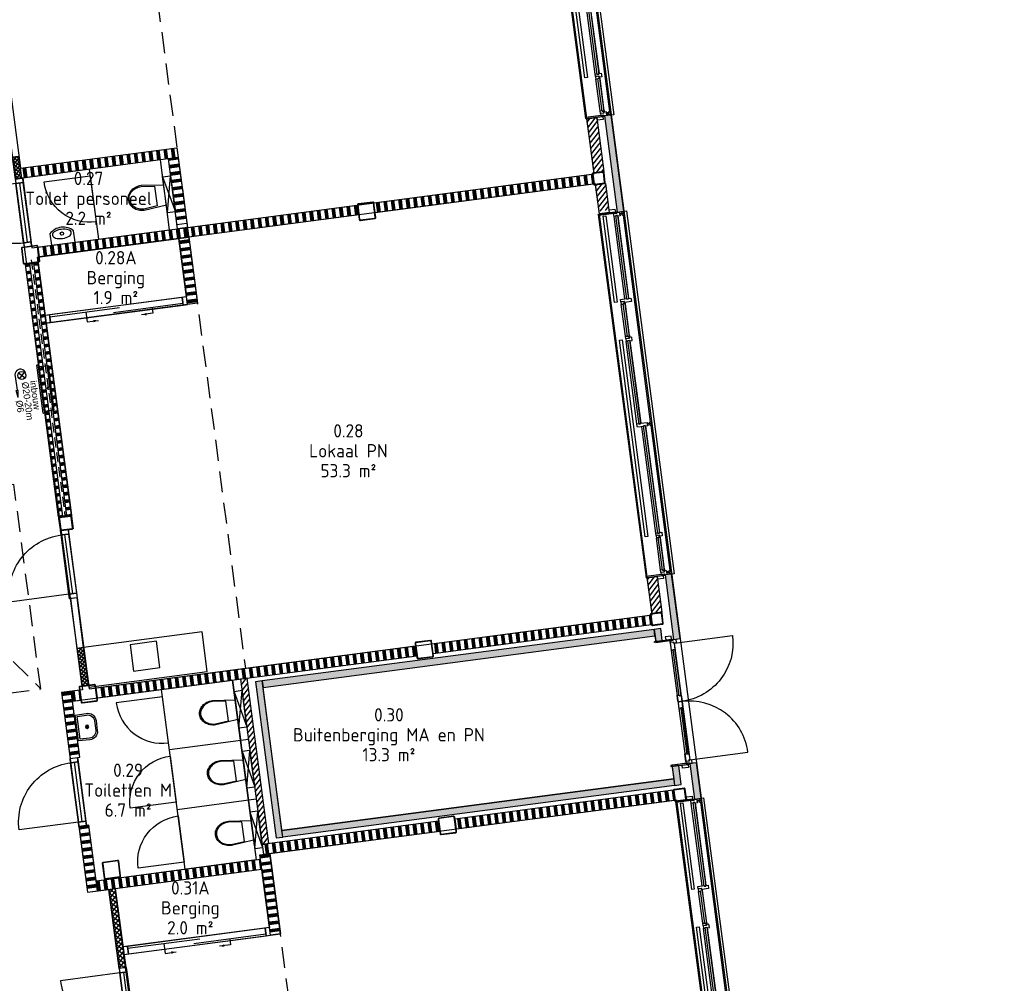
# Model space of a CAD drawing. Header units: millimetres. Extents: x -44892 to 336761, y 18766 to 182901.
# Tile 8 of 35: x 57302 to 72123, y 34052 to 48556. Entities that reach past the tile are written whole.
import ezdxf
from ezdxf.enums import TextEntityAlignment as Align

# ---------------------------------------------------------------- set-up
doc = ezdxf.new("R2010")
doc.units = ezdxf.units.MM
doc.header["$LTSCALE"] = 100
doc.linetypes.add('DASHED', pattern=[0.75, 0.5, -0.25])
doc.linetypes.add('HIDDEN2', pattern=[4.7625, 3.175, -1.5875])
for name, color, linetype in [('AC21----_Buitenmuren', 8, 'Continuous'), ('AC22----_Binnenmuren', 8, 'Continuous'), ('AL21----', 3, 'Continuous'), ('AL22----', 2, 'Continuous'), ('AL24----_Trap-Beton-Az', 1, 'Continuous'), ('AL28----', 5, 'Continuous'), ('AL31----_Buitenkozijnen', 6, 'Continuous'), ('AL32----_Binnenkozijnen', 7, 'Continuous'), ('AL35----_Plafonds', 8, 'Continuous'), ('AL65----_BSH', 130, 'Continuous'), ('AL73----_Vaste-keukenvoorzieningen', 8, 'Continuous'), ('AL74----', 8, 'Continuous'), ('BL$8-GO--polylijnen', 10, 'Continuous'), ('X-BT$1----_Ruimtegegevens', 7, 'Continuous')]:
    doc.layers.add(name, color=color, linetype=linetype)
doc.layers.add('BL$8-BVO-polylijn', color=160, linetype='Continuous', plot=False)
for name, color, linetype, lineweight in [('X-BT$23A__RuimteElement', 7, 'Continuous', 0), ('X-BT$23F__RuimteElement', 7, 'Continuous', 0), ('X-BT$23m2_RuimteElement', 7, 'Continuous', 0), ('X-BT$23NR__Ruimtenummer', 1, 'Continuous', 0), ('X-BT$23P__Algemeen', 1, 'Continuous', 0)]:
    doc.layers.add(name, color=color, linetype=linetype, lineweight=lineweight)
doc.styles.add('BOS', font='arial.ttf')
doc.styles.add('Isocpeur', font='isocpeur.ttf')
pattern_1 = [(52.5, (49445.76, 26487.45), (-45.34014, 34.79072), [])]
pattern_2 = [(97.5, (48571.89, 33125.18), (-111.53755, -14.6842), []), (97.5, (48578.08, 33125.99), (-111.53755, -14.6842), []), (97.5, (48584.28, 33126.81), (-111.53755, -14.6842), []), (97.5, (48590.48, 33127.62), (-111.53755, -14.6842), []), (97.5, (48596.67, 33128.44), (-111.53755, -14.6842), []), (97.5, (48602.87, 33129.25), (-111.53755, -14.6842), []), (97.5, (48609.07, 33130.07), (-111.53755, -14.6842), [])]
pattern_3 = [(97.5, (49445.76, 26487.45), (-111.53755, -14.6842), []), (97.5, (49451.96, 26488.27), (-111.53755, -14.6842), []), (97.5, (49458.15, 26489.08), (-111.53755, -14.6842), []), (97.5, (49464.35, 26489.9), (-111.53755, -14.6842), []), (97.5, (49470.55, 26490.72), (-111.53755, -14.6842), []), (97.5, (49476.74, 26491.53), (-111.53755, -14.6842), []), (97.5, (49482.94, 26492.35), (-111.53755, -14.6842), [])]
pattern_4 = [(187.5, (51585.54, 26036.13), (14.6842, -111.53755), []), (187.5, (51584.73, 26042.33), (14.6842, -111.53755), []), (187.5, (51583.91, 26048.52), (14.6842, -111.53755), []), (187.5, (51583.1, 26054.72), (14.6842, -111.53755), []), (187.5, (51582.28, 26060.92), (14.6842, -111.53755), []), (187.5, (51581.46, 26067.11), (14.6842, -111.53755), []), (187.5, (51580.65, 26073.31), (14.6842, -111.53755), [])]

# ---------------------------------------------------------------- blocks, each defined once
blk = doc.blocks.new('wastafel 250x360')
blk.add_lwpolyline([(-180, 0), (-180, -175, 0.416667), (180, -175), (180, 0)], format="xyb", close=True)
blk.add_lwpolyline([(-82, -208), (-57, -214), (-29, -218), (0, -219), (29, -218), (57, -214), (82, -208), (103, -200), (120, -190), (132, -177), (140, -164), (142, -150), (140, -136), (132, -123), (120, -110), (103, -100), (82, -92), (57, -86), (29, -82), (0, -81), (-29, -82), (-57, -86), (-82, -92), (-103, -100), (-120, -110), (-132, -123), (-140, -136), (-142, -150), (-140, -164), (-132, -177), (-120, -190), (-103, -200), (-103, -200)], close=True)
blk.add_circle((0, -155), 25)
blk = doc.blocks.new('cabinedeur')
blk.add_lwpolyline([(700, 700), (0, 700), (0, 0, 0.416446)], format="xyb", close=True)
blk = doc.blocks.new('toilethangend met reservoir')
for p, q in [((120, -175), (120, 725)), ((120, 0), (0, 550)), ((120, 550), (0, 0))]:
    blk.add_line(p, q)
blk.add_lwpolyline([(120, 550), (0, 550), (0, 0), (120, 0)], close=True)
blk.add_lwpolyline([(120, 424), (460, 460, -0.08399), (546, 445, -0.091257), (616, 406, -0.103849), (664, 344, -0.114925), (680, 275, -0.114925), (664, 206, -0.103849), (616, 144, -0.091257), (546, 105, -0.08399), (460, 90), (120, 126)], format="xyb")
blk.add_lwpolyline([(462, 105, 0.081247), (541, 119, 0.091257), (606, 156, 0.103849), (650, 212, 0.114925), (665, 275, 0.114925), (650, 338, 0.103849), (606, 394, 0.091257), (541, 431, 0.081247), (462, 445), (260, 424), (260, 126)], format="xyb", close=True)
blk = doc.blocks.new('binkozdeur1034')
blk.add_line((67, 57), (967, 57))
for points in [[(0, 0), (67, 0), (67, 114), (0, 114)], [(67, 0), (967, 0), (967, 114), (67, 114)], [(967, 0), (1034, 0), (1034, 114), (967, 114)]]:
    blk.add_lwpolyline(points, close=True)
blk.add_lwpolyline([(967, 0), (67, 0), (67, -900, 0.414214)], format="xyb", close=True)
blk = doc.blocks.new('binkozschuif')
for p, q in [((67, 85), (1163, 85)), ((615, 85), (615, -65)), ((1063, 28), (2158, 28)), ((1610, 28), (1610, -65)), ((615, -65), (785, -65)), ((1610, -65), (1440, -65))]:
    blk.add_line(p, q)
for points in [[(0, 0), (67, 0), (67, 114), (0, 114)], [(67, 0), (2158, 0), (2158, 114), (67, 114)], [(2158, 0), (2225, 0), (2225, 114), (2158, 114)]]:
    blk.add_lwpolyline(points, close=True)
for points in [[(785, -65, 0, 37.5, 0), (710, -65, 37.5, 37.5, 0)], [(1440, -65, 0, 37.5, 0), (1515, -65, 37.5, 37.5, 0)]]:
    blk.add_lwpolyline(points, format="xyseb")
blk = doc.blocks.new('_K180x10')
for points in [[(75, 90), (-75, 90, 0.414214), (-90, 75), (-90, -75, 0.414214), (-75, -90), (75, -90, 0.414214), (90, -75), (90, 75, 0.414214)], [(75, 80), (-75, 80, 0.414214), (-80, 75), (-80, -75, 0.414214), (-75, -80), (75, -80, 0.414214), (80, -75), (80, 75, 0.414214)]]:
    blk.add_lwpolyline(points, format="xyb", close=True)
blk = doc.blocks.new('kozbuitlokaalbg')
for p, q in [((1309, 157), (59, 157)), ((1868, 222), (1388, 222)), ((1868, 160), (1388, 160)), ((3197, 222), (1947, 222)), ((3197, 160), (1947, 160)), ((4865, 157), (3251, 157)), ((5424, 157), (4943, 157)), ((1309, 95), (59, 95)), ((59, 19), (3197, 19)), ((4865, 95), (3251, 95)), ((3251, 19), (5449, 19)), ((5424, 95), (4944, 95))]:
    blk.add_line(p, q)
at = {"ltscale": 0.01}
for p, q in [((32, 21), (32, 76)), ((3224, 21), (3224, 76)), ((5476, 21), (5476, 76))]:
    blk.add_line(p, q, dxfattribs=at)
for points in [[(-3, 110), (15, 110), (15, 388), (-3, 388)], [(35, 280), (1343, 280), (1343, 320), (35, 320)], [(1914, 280), (4899, 280), (4899, 320), (1914, 320)], [(5511, 110), (5493, 110), (5493, 388), (5511, 388)], [(-49, 128), (-4, 128), (-4, 218), (-49, 218)], [(15, 157), (15, 157), (15, 108), (5, 108), (5, 65), (59, 65), (59, 102), (49, 102), (49, 127), (59, 127), (59, 157)], [(1348, 222), (1309, 222), (1309, 127), (1319, 127), (1319, 102), (1309, 102), (1309, 65), (1363, 65), (1363, 170), (1348, 170)], [(1349, 222), (1388, 222), (1388, 192), (1378, 192), (1378, 167), (1388, 167), (1388, 160), (1366, 160), (1366, 175), (1349, 175)], [(1378, 167), (1878, 167), (1878, 192), (1378, 192)], [(1907, 222), (1869, 222), (1869, 192), (1878, 192), (1878, 167), (1868, 167), (1868, 160), (1890, 160), (1890, 175), (1907, 175)], [(1908, 222), (1947, 222), (1947, 192), (1937, 192), (1937, 167), (1947, 167), (1947, 130), (1893, 130), (1893, 170), (1908, 170)], [(1937, 167), (3207, 167), (3207, 192), (1937, 192)], [(3251, 222), (3236, 222), (3197, 222), (3197, 192), (3207, 192), (3207, 167), (3197, 167), (3197, 65), (3251, 65), (3251, 102), (3241, 102), (3241, 127), (3251, 127)], [(4904, 157), (4865, 157), (4865, 127), (4875, 127), (4875, 102), (4865, 102), (4865, 65), (4919, 65), (4919, 105), (4904, 105)], [(4905, 157), (4943, 157), (4943, 127), (4934, 127), (4934, 102), (4944, 102), (4944, 95), (4922, 95), (4922, 110), (4905, 110)], [(5463, 157), (5424, 157), (5424, 127), (5434, 127), (5434, 102), (5424, 102), (5424, 95), (5446, 95), (5446, 110), (5463, 110)], [(5464, 157), (5493, 157), (5493, 127), (5493, 127), (5493, 108), (5503, 108), (5503, 65), (5449, 65), (5449, 105), (5464, 105)], [(5512, 128), (5557, 128), (5557, 218), (5512, 218)], [(5, 9), (59, 9), (59, 29), (5, 29)], [(24, 29), (40, 29), (40, 65), (24, 65)], [(49, 102), (1319, 102), (1319, 127), (49, 127)], [(3197, 9), (3251, 9), (3251, 29), (3197, 29)], [(3216, 29), (3231, 29), (3231, 65), (3216, 65)], [(3241, 102), (4875, 102), (4875, 127), (3241, 127)], [(4934, 102), (5434, 102), (5434, 127), (4934, 127)], [(5449, 9), (5503, 9), (5503, 29), (5449, 29)], [(5483, 29), (5468, 29), (5468, 65), (5483, 65)]]:
    blk.add_lwpolyline(points, close=True)
for points in [[(-3, 388), (-3, 388), (5511, 388), (5511, 388)], [(0, 100), (0, -38), (5508, -38), (5508, 100)], [(3251, 127), (3241, 127), (3241, 102), (3251, 102)], [(3251, 102), (3241, 102), (3241, 127), (3251, 127)]]:
    blk.add_lwpolyline(points)
blk = doc.blocks.new('fontein')
for points in [[(-75, 300, 0.431046), (-200, 168), (-195, 0), (195, 0), (200, 168, 0.431046), (75, 300)], [(-75, 275, 0.43387), (-175, 168), (-170, 25), (170, 25), (175, 168, 0.43387), (75, 275)]]:
    blk.add_lwpolyline(points, format="xyb", close=True)
for points in [[(20, 155), (-20, 155)], [(0, 175), (0, 135)]]:
    blk.add_lwpolyline(points)
for radius in [25, 20]:
    blk.add_circle((0, 155), radius)
blk = doc.blocks.new('spoelblok1800x600')
blk.add_lwpolyline([(1800, 0), (1800, 600), (0, 600), (0, 0)], close=True)
at = {"ltscale": 0.5}
blk.add_lwpolyline([(700, 50), (1100, 50), (1100, 450), (700, 450)], close=True, dxfattribs=at)
blk = doc.blocks.new('deur1900')
for p, q in [((948, 243), (948, 243)), ((952, 243), (952, 243))]:
    blk.add_line(p, q)
for points in [[(948, 243), (65, 243), (65, 1126, -0.414214)], [(952, 243), (1835, 243), (1835, 1126, 0.414214)]]:
    blk.add_lwpolyline(points, format="xyb", close=True)
for points in [[(-1, 210), (-46, 210), (-46, 120), (-1, 120)], [(0, 228), (18, 228), (18, -50), (0, -50)], [(47, 181), (18, 181), (18, 211), (18, 211), (18, 230), (8, 230), (8, 273), (62, 273), (62, 233), (47, 233)], [(48, 181), (165, 181), (165, 211), (155, 211), (155, 236), (165, 236), (165, 243), (65, 243), (65, 228), (48, 228)], [(155, 236), (858, 236), (858, 211), (155, 211)], [(939, 181), (848, 181), (848, 211), (858, 211), (858, 236), (848, 236), (848, 243), (948, 243), (948, 188), (939, 188)], [(961, 181), (1052, 181), (1052, 211), (1042, 211), (1042, 236), (1052, 236), (1052, 243), (952, 243), (952, 188), (961, 188)], [(1745, 236), (1042, 236), (1042, 211), (1745, 211)], [(1852, 181), (1735, 181), (1735, 211), (1745, 211), (1745, 236), (1735, 236), (1735, 243), (1835, 243), (1835, 228), (1852, 228)], [(1853, 181), (1882, 181), (1882, 211), (1882, 211), (1882, 230), (1892, 230), (1892, 273), (1838, 273), (1838, 233), (1853, 233)], [(1900, 228), (1882, 228), (1882, -50), (1900, -50)], [(1901, 210), (1946, 210), (1946, 120), (1901, 120)]]:
    blk.add_lwpolyline(points, close=True)
blk = doc.blocks.new('_K200x10')
for points in [[(85, 100), (-85, 100, 0.414214), (-100, 85), (-100, -85, 0.414214), (-85, -100), (85, -100, 0.414214), (100, -85), (100, 85, 0.414214)], [(85, 90), (-85, 90, 0.414214), (-90, 85), (-90, -85, 0.414214), (-85, -90), (85, -90, 0.414214), (90, -85), (90, 85, 0.414214)]]:
    blk.add_lwpolyline(points, format="xyb", close=True)
blk = doc.blocks.new('brandslanghaspel 25-30m inbouw')
at = {"ltscale": 400}
blk.add_lwpolyline([(-367.5, 0), (367.5, 0), (367.5, -18, -0.414214), (364.5, -21), (-364.5, -21, -0.414214), (-367.5, -18)], format="xyb", close=True, dxfattribs=at)
blk.add_lwpolyline([(-340, 0), (-340, 144), (340, 144), (340, 0)], close=True)
at = {"ltscale": 0.1}
blk.add_lwpolyline([(19.999512, 144), (19.999512, 111.200195, -1), (-20.000488, 111.200192), (-20, 144)], format="xyb", dxfattribs=at)
blk = doc.blocks.new('brandslanghaspel 20m (inbouw)')
for p, q in [((-86, 119), (86, 291)), ((-86, 291), (86, 119)), ((0, 0), (424, 0)), ((644, 0), (424, 30)), ((424, -30), (424, 30)), ((644, 0), (424, -30))]:
    blk.add_line(p, q)
blk.add_circle((0, 205), 122)
blk.add_arc((-27, 163), 165, 80.6472, 279.3528)
at = {"style": 'BOS'}
for s, p in [('inbouw', (200, 424)), ('%%C20-20m', (202, 172)), ('%%C6', (728, -77))]:
    blk.add_text(s, height=200, dxfattribs=at).set_placement(p)
blk = doc.blocks.new('merk37a')
for p, q in [((67, -28), (1123, -28)), ((615, -28), (615, -178)), ((1023, -86), (2078, -86)), ((1610, -86), (1610, -178)), ((615, -178), (785, -178)), ((1610, -178), (1440, -178))]:
    blk.add_line(p, q)
for points in [[(0, -114), (67, -114), (67, 0), (0, 0)], [(67, -114), (2078, -114), (2078, 0), (67, 0)], [(2078, -114), (2145, -114), (2145, 0), (2078, 0)]]:
    blk.add_lwpolyline(points, close=True)
for points in [[(785, -178, 0, 37.5, 0), (710, -178, 37.5, 37.5, 0)], [(1440, -178, 0, 37.5, 0), (1515, -178, 37.5, 37.5, 0)]]:
    blk.add_lwpolyline(points, format="xyseb")
blk = doc.blocks.new('*U114')
for points in [[(110, 125), (-110, 125, 0.4142136), (-125, 110), (-125, -110, 0.4142136), (-110, -125), (110, -125, 0.4142136), (125, -110), (125, 110, 0.4142136)], [(110, 118.7), (-110, 118.7, 0.4142136), (-118.7, 110), (-118.7, -110, 0.4142136), (-110, -118.7), (110, -118.7, 0.4142136), (118.7, -110), (118.7, 110, 0.4142136)]]:
    blk.add_lwpolyline(points, format="xyb", close=True)
blk = doc.blocks.new('Ruimtefunctie')
at = {"layer": 'X-BT$23A__RuimteElement', "style": 'Isocpeur', "width": 0.94}
blk.add_attdef('RUIMTEFUNCTIE-A', text='', height=200, dxfattribs=at).set_placement((0, -600), align=Align.MIDDLE_CENTER)
at = {"layer": 'X-BT$23F__RuimteElement', "style": 'Isocpeur', "width": 0.94}
blk.add_attdef('RUIMTEFUNCTIE', text='', height=200, dxfattribs=at).set_placement((0, 300), align=Align.MIDDLE_CENTER)
at = {"layer": 'X-BT$23m2_RuimteElement', "style": 'Isocpeur', "width": 0.94}
blk.add_attdef('RUIMTEFUNCTIE-B', text='', height=200, dxfattribs=at).set_placement((0, 0), align=Align.MIDDLE_CENTER)
at = {"layer": 'X-BT$23NR__Ruimtenummer', "style": 'Isocpeur', "width": 0.94}
blk.add_attdef('RUIMTENUMMER', text='', height=200, dxfattribs=at).set_placement((0, 600), align=Align.MIDDLE_CENTER)
at = {"layer": 'X-BT$23P__Algemeen', "style": 'Isocpeur', "width": 0.94}
blk.add_attdef('PEILMAAT', text='', height=200, dxfattribs=at).set_placement((0, -300), align=Align.MIDDLE_CENTER)

msp = doc.modelspace()

# ---------------------------------------------------------------- hatches: boundary and pattern name
at = {"layer": 'AC21----_Buitenmuren'}
h = msp.add_hatch(dxfattribs=at)
h.set_pattern_fill('ANSI31', color=256, scale=18, style=0)
h.set_pattern_definition(pattern_1)
h.paths.add_polyline_path([(65987.3193, 47092.8414), (65838.6026, 47073.2625), (65946.9358, 46250.3902), (66095.6525, 46269.9692)])
for color, points in [(254, [(66396.136, 45673.0562), (66296.9915, 45660.0036), (66106.4232, 47107.5131), (66205.5677, 47120.5657)]), (256, [(66875.1111, 39200.1988), (66974.2556, 39213.2514), (66950.6268, 39392.73), (66851.4823, 39379.6773)])]:
    msp.add_hatch(color=color, dxfattribs=at).paths.add_polyline_path(points)
h = msp.add_hatch(dxfattribs=at)
h.set_pattern_fill('ANSI31', color=256, scale=18, style=0)
h.set_pattern_definition(pattern_1)
h.paths.add_polyline_path([(66119.1472, 46091.5091), (65970.4305, 46071.9302), (66023.2971, 45670.368), (66172.0139, 45689.9469)])
h = msp.add_hatch(dxfattribs=at)
h.set_pattern_fill('ANSI31', color=256, scale=18, style=0)
h.set_pattern_definition(pattern_1)
h.paths.add_polyline_path([(66958.4342, 39716.4916), (66809.7175, 39696.9127), (66820.1596, 39617.5971), (66968.8763, 39637.176)])
h.paths.add_polyline_path([(66898.2616, 40173.5477), (66749.5449, 40153.9688), (66809.7175, 39696.9127), (66958.4342, 39716.4916)])
h = msp.add_hatch(color=254, dxfattribs=at)
h.paths.add_polyline_path([(67115.0742, 40212.1779), (67015.9297, 40199.1253), (67077.4076, 39732.1548), (67154.4246, 39742.2943), (67175.1928, 39755.5318)])
h.paths.add_polyline_path([(67175.1928, 39755.5318), (67154.4246, 39742.2943), (67077.4076, 39732.1548), (67111.3408, 39474.4061), (67210.4853, 39487.4587)])
h.paths.add_polyline_path([(67210.4853, 39487.4587), (67111.3408, 39474.4061), (67143.8454, 39227.5093), (67178.546, 39232.0778), (67242.9899, 39240.562)])
at = {"layer": 'AC22----_Binnenmuren'}
h = msp.add_hatch(dxfattribs=at)
h.set_pattern_fill('SWAND', color=256, angle=7.5, style=0)
h.set_pattern_definition([(97.5, (49413.93, 26498.39), (-111.53755, -14.6842), []), (97.5, (49420.13, 26499.21), (-111.53755, -14.6842), []), (97.5, (49426.33, 26500.02), (-111.53755, -14.6842), []), (97.5, (49432.52, 26500.84), (-111.53755, -14.6842), []), (97.5, (49438.72, 26501.65), (-111.53755, -14.6842), []), (97.5, (49444.92, 26502.47), (-111.53755, -14.6842), []), (97.5, (49451.11, 26503.29), (-111.53755, -14.6842), [])])
h.paths.add_polyline_path([(59688.6264, 46480.4577), (59669.0475, 46629.1744), (57313.8468, 46319.1063), (57333.4257, 46170.3896)])
h = msp.add_hatch(dxfattribs=at)
h.set_pattern_fill('_USER', color=256, scale=40, angle=45, style=0, double=1, pattern_type=0)
h.set_pattern_definition([(142.4975, (57883.77, 41073.615), (-24.35186, -31.73306), []), (232.4975, (57883.77, 41073.615), (31.73306, -24.35186), [])])
h.paths.add_polyline_path([(57290.7035, 46498.613), (57191.4193, 46485.542), (57234.554, 46156.3664), (57333.8372, 46169.4452)])
h = msp.add_hatch(dxfattribs=at)
h.set_pattern_fill('SWAND', color=256, angle=97.5, style=0)
h.set_pattern_definition([(187.5, (49354.1, 26489.52), (14.6842, -111.53755), []), (187.5, (49353.29, 26495.71), (14.6842, -111.53755), []), (187.5, (49352.47, 26501.91), (14.6842, -111.53755), []), (187.5, (49351.66, 26508.11), (14.6842, -111.53755), []), (187.5, (49350.84, 26514.3), (14.6842, -111.53755), []), (187.5, (49350.02, 26520.5), (14.6842, -111.53755), []), (187.5, (49349.21, 26526.7), (14.6842, -111.53755), [])])
h.paths.add_polyline_path([(59688.7557, 46479.4761), (59540.0389, 46459.8972), (59670.5651, 45468.4523), (59819.2818, 45488.0313)])
h = msp.add_hatch(dxfattribs=at)
h.set_pattern_fill('SWAND', color=256, angle=7.5, style=0)
h.set_pattern_definition(pattern_2)
h.paths.add_polyline_path([(62627.1712, 45646.8837), (62607.5923, 45795.6004), (65919.0181, 46231.5579), (65938.5971, 46082.8412)])
h = msp.add_hatch(dxfattribs=at)
h.set_pattern_fill('SWAND', color=256, angle=7.5, style=0)
h.set_pattern_definition(pattern_2)
h.paths.add_polyline_path([(57576.1454, 45133.1979), (57595.7243, 44984.4811), (62448.7112, 45623.389), (62429.1322, 45772.1057)])
h = msp.add_hatch(dxfattribs=at)
h.set_pattern_fill('SWAND', color=256, angle=78.75, style=0)
h.set_pattern_definition([(187.5, (55376.59, 33838.41), (14.6842, -111.5375), []), (187.5, (55375.78, 33844.61), (14.6842, -111.5375), []), (187.5, (55374.96, 33850.8), (14.6842, -111.5375), []), (187.5, (55374.15, 33857), (14.6842, -111.5375), []), (187.5, (55373.33, 33863.2), (14.6842, -111.5375), []), (187.5, (55372.51, 33869.39), (14.6842, -111.5375), []), (187.5, (55371.7, 33875.59), (14.6842, -111.5375), [])])
h.paths.add_polyline_path([(59846.3041, 45280.7756), (59697.5874, 45261.1967), (59828.1136, 44269.7518), (59976.8303, 44289.3307)])
h = msp.add_hatch(dxfattribs=at)
h.set_pattern_fill('SWAND', color=256, angle=90, style=0)
h.set_pattern_definition(pattern_4)
h.paths.add_polyline_path([(57453.1448, 44879.9786), (57383.7437, 44870.8418), (57883.6598, 41073.6015), (57953.061, 41082.7384)])
h = msp.add_hatch(dxfattribs=at)
h.set_pattern_fill('SWAND', color=256, angle=90, style=0)
h.set_pattern_definition(pattern_4)
h.paths.add_polyline_path([(57582.0327, 44896.947), (57512.6315, 44887.8102), (58012.5477, 41090.5699), (58081.9488, 41099.7068)])
h = msp.add_hatch(dxfattribs=at)
h.set_pattern_fill('SWAND', color=256, angle=7.5, style=0)
h.set_pattern_definition([(97.5, (49445.76, 26487.48), (-111.53755, -14.6842), []), (97.5, (49451.95, 26488.3), (-111.53755, -14.6842), []), (97.5, (49458.15, 26489.11), (-111.53755, -14.6842), []), (97.5, (49464.35, 26489.93), (-111.53755, -14.6842), []), (97.5, (49470.54, 26490.74), (-111.53755, -14.6842), []), (97.5, (49476.74, 26491.56), (-111.53755, -14.6842), []), (97.5, (49482.93, 26492.37), (-111.53755, -14.6842), [])])
h.paths.add_polyline_path([(63501.0405, 39009.1873), (63481.4616, 39157.9041), (66792.8874, 39593.8616), (66812.4664, 39445.1448)])
for points in [[(60952.2496, 38603.0286), (60965.3022, 38503.8841), (66913.9714, 39287.0413), (66900.9188, 39386.1858)], [(61261.7325, 36253.3222), (61162.588, 36240.2696), (60853.241, 38589.9939), (60952.3855, 38603.0465)], [(67222.2553, 37329.5062), (67123.1108, 37316.4536), (67160.8329, 37029.926), (67259.9774, 37042.9786)], [(67160.8294, 37029.953), (67147.7767, 37129.0975), (61248.5441, 36352.4488), (61261.5967, 36253.3043)]]:
    msp.add_hatch(color=256, dxfattribs=at).paths.add_polyline_path(points)
h = msp.add_hatch(dxfattribs=at)
h.set_pattern_fill('SWAND', color=256, style=0)
h.set_pattern_definition(pattern_3)
h.paths.add_polyline_path([(58450.0147, 38495.5015), (58469.5936, 38346.7848), (63322.5805, 38985.6926), (63303.0015, 39134.4094)])
h = msp.add_hatch(dxfattribs=at)
h.set_pattern_fill('_USER', color=256, scale=40, angle=45, style=0, double=1, pattern_type=0)
h.set_pattern_definition([(52.5, (49465.59, 26490.063), (-31.73413, 24.35046), []), (142.5, (49465.59, 26490.063), (-24.35046, -31.73413), [])])
h.paths.add_polyline_path([(58263.6815, 39106.4065), (58164.537, 39093.3539), (58239.5895, 38523.2731), (58338.7447, 38536.3271)])
h = msp.add_hatch(dxfattribs=at)
h.set_pattern_fill('ANSI31', color=256, scale=18, style=0)
h.set_pattern_definition([(52.5, (49445.895, 26487.47), (-45.34014, 34.79072), [])])
h.paths.add_polyline_path([(61052.7551, 36155.1783), (60953.6106, 36142.1257), (60625.9898, 38630.6523), (60725.1343, 38643.7049)])
h = msp.add_hatch(dxfattribs=at)
h.set_pattern_fill('SWAND', color=256, angle=97.5, style=0)
h.set_pattern_definition([(187.5, (49445.89, 26487.47), (14.6842, -111.53755), []), (187.5, (49445.08, 26493.67), (14.6842, -111.53755), []), (187.5, (49444.26, 26499.86), (14.6842, -111.53755), []), (187.5, (49443.45, 26506.06), (14.6842, -111.53755), []), (187.5, (49442.63, 26512.26), (14.6842, -111.53755), []), (187.5, (49441.82, 26518.45), (14.6842, -111.53755), []), (187.5, (49441, 26524.65), (14.6842, -111.53755), [])])
h.paths.add_polyline_path([(58208.4916, 37457.0652), (58059.7749, 37437.4863), (57926.8984, 38446.7771), (58075.6151, 38466.356)])
h = msp.add_hatch(dxfattribs=at)
h.set_pattern_fill('SWAND', color=256, style=0)
h.set_pattern_definition(pattern_3)
h.paths.add_polyline_path([(58221.7324, 38314.1532), (58202.1535, 38462.87), (58078.2232, 38446.5542), (58097.8021, 38297.8375)])
h = msp.add_hatch(color=256, dxfattribs=at)
h.paths.add_polyline_path([(67535.4955, 37018.761), (67436.351, 37005.7084), (67448.102, 36916.4514), (67547.2464, 36929.504)])
h.paths.add_polyline_path([(67547.2464, 36929.504), (67448.102, 36916.4514), (67460.2409, 36824.247), (67559.3854, 36837.2996)])
h.paths.add_polyline_path([(67488.9012, 37372.6798), (67389.7567, 37359.6272), (67436.351, 37005.7084), (67535.4955, 37018.761)])
h = msp.add_hatch(dxfattribs=at)
h.set_pattern_fill('SWAND', color=256, angle=7.5, style=0)
h.set_pattern_definition([(277.5, (47011.44, 44977.93), (-111.53755, -14.6842), []), (277.5, (47017.64, 44978.74), (-111.53755, -14.6842), []), (277.5, (47023.84, 44979.56), (-111.53755, -14.6842), []), (277.5, (47030.03, 44980.37), (-111.53755, -14.6842), []), (277.5, (47036.23, 44981.19), (-111.53755, -14.6842), []), (277.5, (47042.42, 44982), (-111.53755, -14.6842), []), (277.5, (47048.62, 44982.82), (-111.53755, -14.6842), [])])
h.paths.add_polyline_path([(63828.6613, 36520.6607), (63848.2402, 36371.944), (67159.666, 36807.9015), (67140.0871, 36956.6182)])
h = msp.add_hatch(dxfattribs=at)
h.set_pattern_fill('SWAND', color=256, angle=7.5, style=0)
h.set_pattern_definition([(277.5, (47011.44, 44977.93), (-111.53755, -14.6842), []), (277.5, (47017.64, 44978.74), (-111.53755, -14.6842), []), (277.5, (47023.84, 44979.56), (-111.53755, -14.6842), []), (277.5, (47030.03, 44980.37), (-111.53755, -14.6842), []), (277.5, (47036.23, 44981.19), (-111.53755, -14.6842), []), (277.5, (47042.42, 44982), (-111.53755, -14.6842), []), (277.5, (47048.62, 44982.82), (-111.53755, -14.6842), [])])
h.paths.add_polyline_path([(60953.4712, 36142.1348), (60973.0501, 35993.4181), (63669.7801, 36348.4493), (63650.2012, 36497.166)])
h = msp.add_hatch(dxfattribs=at)
h.set_pattern_fill('SWAND', color=256, angle=97.5, style=0)
h.set_pattern_definition([(187.5, (49445.9, 26487.47), (14.6842, -111.5375), []), (187.5, (49445.08, 26493.67), (14.6842, -111.5375), []), (187.5, (49444.26, 26499.86), (14.6842, -111.5375), []), (187.5, (49443.45, 26506.06), (14.6842, -111.5375), []), (187.5, (49442.63, 26512.26), (14.6842, -111.5375), []), (187.5, (49441.82, 26518.45), (14.6842, -111.5375), []), (187.5, (49441, 26524.65), (14.6842, -111.5375), [])])
h.paths.add_polyline_path([(58473.721, 35442.4493), (58325.0043, 35422.8704), (58194.74, 36412.3325), (58343.4567, 36431.9114)])
h = msp.add_hatch(dxfattribs=at)
h.set_pattern_fill('SWAND', color=256, angle=7.5, style=0)
h.set_pattern_definition([(97.5, (49445.76, 26487.48), (-111.53755, -14.6842), []), (97.5, (49451.95, 26488.3), (-111.53755, -14.6842), []), (97.5, (49458.15, 26489.11), (-111.53755, -14.6842), []), (97.5, (49464.35, 26489.93), (-111.53755, -14.6842), []), (97.5, (49470.54, 26490.74), (-111.53755, -14.6842), []), (97.5, (49476.74, 26491.56), (-111.53755, -14.6842), []), (97.5, (49482.93, 26492.37), (-111.53755, -14.6842), [])])
h.paths.add_polyline_path([(58454.0025, 35591.1749), (58473.5815, 35442.4582), (60947.6486, 35768.1753), (60928.0697, 35916.892)])
h = msp.add_hatch(dxfattribs=at)
h.set_pattern_fill('SWAND', color=256, angle=90, style=0)
h.set_pattern_definition([(187.5, (49445.76, 26487.45), (14.6842, -111.53755), []), (187.5, (49444.94, 26493.65), (14.6842, -111.53755), []), (187.5, (49444.13, 26499.85), (14.6842, -111.53755), []), (187.5, (49443.31, 26506.04), (14.6842, -111.53755), []), (187.5, (49442.5, 26512.24), (14.6842, -111.53755), []), (187.5, (49441.68, 26518.44), (14.6842, -111.53755), []), (187.5, (49440.86, 26524.63), (14.6842, -111.53755), [])])
h.paths.add_polyline_path([(61080.4293, 35906.6644), (60931.7125, 35887.0855), (61077.8984, 34776.694), (61226.6151, 34796.273)])
h.paths.add_polyline_path([(61067.3731, 36005.8359), (60918.6564, 35986.257), (60931.7125, 35887.0855), (61080.4293, 35906.6644)])
h = msp.add_hatch(dxfattribs=at)
h.set_pattern_fill('_USER', color=256, scale=50, angle=33.75000001, style=0, double=1, pattern_type=0)
h.set_pattern_definition([(322.5, (47340.397, 51211.244), (-30.43807, -39.66767), []), (232.5, (47340.397, 51211.244), (-39.66767, 30.43807), [])])
h.paths.add_polyline_path([(58798.8944, 34274.9317), (58642.263, 35464.6655), (58741.4074, 35477.7181), (58898.0389, 34287.9843)])

# ---------------------------------------------------------------- linework, layer by layer
msp.add_line((60834.5014, 36126.4446), (60506.8806, 38614.9712), dxfattribs=at)
msp.add_lwpolyline([(60506.8806, 38614.9712), (60834.5014, 36126.4446)], dxfattribs=at)
at = {"layer": 'AL21----'}
for points in [[(65840.0384, 47062.3566), (65988.7551, 47081.9355), (66095.6525, 46269.9692), (65946.9358, 46250.3902)], [(66296.9915, 45660.0036), (66396.136, 45673.0562), (66205.5677, 47120.5657), (66106.4232, 47107.5131)], [(65970.4305, 46071.9302), (66119.1472, 46091.5091), (66176.7128, 45654.2549), (66027.9961, 45634.676)], [(66749.5449, 40153.9688), (66898.2616, 40173.5477), (66968.8763, 39637.176), (66820.1596, 39617.5971)], [(67143.8454, 39227.5093), (67242.9899, 39240.562), (67115.0742, 40212.1779), (67015.9297, 40199.1253)], [(66875.1111, 39200.1988), (66974.2556, 39213.2514), (66950.6268, 39392.73), (66851.4823, 39379.6773)], [(67460.2409, 36824.247), (67559.3854, 36837.2996), (67488.9012, 37372.6798), (67389.7567, 37359.6272)], [(67160.8329, 37029.926), (67259.9774, 37042.9786), (67222.2553, 37329.5062), (67123.1108, 37316.4536)]]:
    msp.add_lwpolyline(points, close=True, dxfattribs=at)
at = {"layer": 'AL22----'}
for p, q in [((59559.294, 45394.2843), (59421.0655, 46444.2341)), ((58350.3051, 46303.2658), (58488.5336, 45253.3161)), ((59792.5889, 35767.4031), (59436.2523, 38474.0478)), ((59555.0316, 37571.8056), (60744.7687, 37728.4375)), ((59673.8169, 36669.5916), (60863.5475, 36826.2226))]:
    msp.add_line(p, q, dxfattribs=at)
for points in [[(57313.8468, 46319.1063), (59669.0475, 46629.1744), (59688.6264, 46480.4577), (57333.4257, 46170.3896)], [(57290.7035, 46498.613), (57191.4193, 46485.542), (57234.554, 46156.3664), (57333.8372, 46169.4452)], [(59678.2674, 45409.9475), (59540.0389, 46459.8972), (59688.7557, 46479.4761), (59826.9842, 45429.5264)], [(62632.5142, 45798.8814), (65919.0181, 46231.5579), (65938.5971, 46082.8412), (62652.0931, 45650.1647)], [(57576.1454, 45133.1979), (62384.6529, 45766.2499), (62404.2319, 45617.5332), (57595.7243, 44984.4811)], [(59976.8303, 44289.3307), (59828.1136, 44269.7518), (59697.5874, 45261.1967), (59846.3041, 45280.7756)], [(57883.6557, 41073.6329), (58081.9447, 41099.7381), (57582.0327, 44896.947), (57383.7437, 44870.8418)], [(57883.6598, 41073.6015), (57953.061, 41082.7384), (57453.1448, 44879.9786), (57383.7437, 44870.8418)], [(57398.6154, 44872.7997), (57567.161, 44894.9891), (57565.8557, 44904.9036), (57397.3101, 44882.7141)], [(58081.9488, 41099.7068), (58012.5477, 41090.5699), (57512.6315, 44887.8102), (57582.0327, 44896.947)], [(57899.8327, 41065.6763), (58068.3783, 41087.8658), (58067.073, 41097.7802), (57898.5274, 41075.5908)], [(58164.537, 39093.3539), (58263.6815, 39106.4065), (58165.0037, 39855.9386), (58065.8592, 39842.886)], [(63506.3835, 39161.1851), (66792.8874, 39593.8616), (66812.4664, 39445.1448), (63525.9624, 39012.4684)], [(60965.3022, 38503.8841), (66864.5349, 39280.5329), (66851.4823, 39379.6773), (60952.2496, 38603.0286)], [(58469.5936, 38346.7848), (63278.1012, 38979.8368), (63258.5222, 39128.5536), (58450.0147, 38495.5015)], [(58239.5895, 38523.2731), (58338.7447, 38536.3271), (58263.6815, 39106.4065), (58164.537, 39093.3539)], [(60953.607, 36142.1527), (61052.7515, 36155.2053), (60725.1343, 38643.7049), (60625.9898, 38630.6523)], [(61162.588, 36240.2696), (61261.7325, 36253.3222), (60952.3855, 38603.0465), (60853.241, 38589.9939)], [(58059.7724, 37437.5132), (58208.4891, 37457.0921), (58078.2231, 38446.5542), (57929.5063, 38426.9753)], [(58097.8021, 38297.8375), (58221.7324, 38314.1532), (58202.1535, 38462.87), (58078.2232, 38446.5542)], [(61248.5441, 36352.4488), (67147.7767, 37129.0975), (67160.8294, 37029.953), (61261.5967, 36253.3043)], [(63873.1621, 36375.225), (67159.666, 36807.9015), (67140.0871, 36956.6182), (63853.5831, 36523.9418)], [(60973.0501, 35993.4181), (63625.3008, 36342.5935), (63605.7219, 36491.3102), (60953.4712, 36142.1348)], [(58325.0007, 35422.8971), (58473.7175, 35442.4761), (58343.4532, 36431.9382), (58194.7365, 36412.3592)], [(58473.7175, 35442.4761), (60947.3722, 35768.1389), (60927.7932, 35916.8556), (58454.1385, 35591.1928)], [(61226.6151, 34796.273), (61077.8984, 34776.694), (60918.6564, 35986.257), (61067.3731, 36005.8359)], [(58642.263, 35464.6655), (58741.4074, 35477.7181), (58898.0389, 34287.9843), (58798.8944, 34274.9317)]]:
    msp.add_lwpolyline(points, close=True, dxfattribs=at)
at = {"layer": 'AL24----_Trap-Beton-Az', "color": 9, "linetype": 'HIDDEN2'}
msp.add_line((54835.0971, 41244.7928), (57619.196, 38484.5766), dxfattribs=at)
msp.add_lwpolyline([(55239.7283, 38171.3138), (57619.196, 38484.5766), (57214.5648, 41558.0557), (54835.0971, 41244.7928)], close=True, dxfattribs=at)
at = {"layer": 'AL28----', "linetype": 'DASHED', "ltscale": 3}
msp.add_line((57475.0574, 44943.3749), (57984.107, 41076.7595), dxfattribs=at)
at = {"layer": 'AL35----_Plafonds', "linetype": 'HIDDEN2'}
for p, q in [((58880.3458, 52617.9574), (60700.5945, 38791.796)), ((61915.7934, 29561.4443), (61222.6992, 34826.0167))]:
    msp.add_line(p, q, dxfattribs=at)
at = {"layer": 'BL$8-BVO-polylijn'}
msp.add_lwpolyline([(82470.1635, 54931.3438), (65471.7443, 52693.4594), (68446.4362, 30098.431), (64892.1063, 29630.4946), (65017.6753, 28638.3971), (65067.2476, 28644.9234), (65109.0159, 28327.6611), (49320.7421, 26249.0954), (39384.7085, 55441.9315), (38474.9269, 55322.1565), (29614.3992, 81424.4293), (50446.8621, 88496.0976), (58741.8941, 64065.9431), (70103.1618, 67922.5738), (63571.5119, 87164.1941), (75464.9543, 91201.4737)], dxfattribs=at)
at = {"layer": 'BL$8-GO--polylijnen'}
for points in [[(57314.2194, 46319.1554), (59668.7885, 46629.1403), (59826.7252, 45429.4923), (65948.8937, 46235.5186), (65086.115, 52788.9693), (58475.5203, 51918.6708), (58390.6787, 52563.1069), (56524.4199, 52317.4093)], [(56412.2228, 52403.5012), (57403.5726, 44873.4523), (57383.7437, 44870.8418), (58246.7685, 38468.7437), (57929.5063, 38426.9753), (58325.0007, 35422.8971), (58642.263, 35464.6655), (59076.9888, 32162.5946), (56556.4534, 31299.5849), (50603.4058, 48836.6977), (50622.3443, 48843.1265), (49590.5236, 51882.7722), (49883.9226, 51982.3677)], [(59559.294, 45394.2843), (59420.9363, 46445.2156), (57347.1662, 46172.1986), (57485.5239, 45121.2673)], [(59846.3041, 45280.7756), (59976.8303, 44289.3307), (57701.4644, 43989.7731), (58109.3552, 40891.5347), (58030.0396, 40881.0926), (58345.9236, 38481.7977), (66822.7665, 39597.7952), (65968.4761, 46086.7748)], [(59697.5874, 45261.1967), (59813.071, 44382.7551), (57686.5844, 44102.7979), (57570.9382, 44981.218)], [(60965.3058, 38503.8571), (66864.5385, 39280.5059), (66877.4606, 39182.3528), (67088.6383, 39210.1549), (67331.9391, 37362.1017), (67120.7614, 37334.2996), (67147.7767, 37129.0975), (61248.6799, 36352.4667)], [(60506.8806, 38614.9712), (60863.2136, 35908.3535), (58454.1384, 35591.1949), (58343.4532, 36431.9382), (58307.7612, 36427.2392), (58172.7971, 37452.3932), (58208.4891, 37457.0922), (58097.8029, 38297.8376)], [(68037.9654, 30367.4436), (59610.6876, 29257.9439), (59236.074, 32103.4175), (59186.5018, 32096.8911), (58871.9336, 34486.2733), (61226.6151, 34796.273), (61067.3731, 36005.8359), (67189.5451, 36811.8352)], [(60947.0933, 35768.0948), (61062.7386, 34889.6819), (58857.0537, 34599.298), (58741.4131, 35477.7189)]]:
    msp.add_lwpolyline(points, close=True, dxfattribs=at)

# ---------------------------------------------------------------- block references
at = {"layer": 'AL28----'}
for name, p, rotation in [('_K180x10', (66018.1698, 46168.9918), 7.499999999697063), ('*U114', (62522.9414, 45673.5067), 7.499999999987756), ('*U114', (57465.2671, 45017.7394), 7.499999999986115), ('_K200x10', (57997.1581, 40977.6266), 7.499999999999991), ('_K180x10', (66891.39, 39536.2256), 7.499999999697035), ('*U114', (63391.5897, 39075.4682), 7.499999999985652), ('*U114', (58335.2209, 38409.7846), 7.499999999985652), ('_K180x10', (67239.895, 36889.0676), 7.499999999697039), ('*U114', (63740.0947, 36428.3102), 7.499999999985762), ('*U114', (58683.7259, 35762.6266), 7.499999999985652)]:
    msp.add_blockref(name, p, dxfattribs=dict(at, rotation=rotation))
at = {"layer": 'AL31----_Buitenkozijnen', "xscale": -1}
for p, rotation in [((65486.6294, 52581.444), 97.50000000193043), ((66396.136, 45673.0562), 97.50000000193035), ((67559.3854, 36837.2996), 97.50000000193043)]:
    msp.add_blockref('kozbuitlokaalbg', p, dxfattribs=dict(at, rotation=rotation))
at = {"layer": 'AL31----_Buitenkozijnen', "color": 254, "rotation": 277.5000000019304}
msp.add_blockref('deur1900', (66906.8373, 39204.3757), dxfattribs=at)
at = {"layer": 'AL32----_Binnenkozijnen'}
for name, p, rotation in [('binkozdeur1034', (57234.2717, 46156.3293), 277.5000002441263), ('merk37a', (57686.5535, 44103.1943), 7.489393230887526), ('cabinedeur', (58756.6065, 38273.5997), 277.4995497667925), ('binkozschuif', (58871.9335, 34486.2732), 7.499999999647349), ('binkozdeur1034', (58798.8944, 34274.9317), 277.5)]:
    msp.add_blockref(name, p, dxfattribs=dict(at, rotation=rotation))
at = {"layer": 'AL32----_Binnenkozijnen', "xscale": -1}
for name, p, rotation in [('cabinedeur', (58454.403, 45512.5634), 7.499999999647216), ('binkozdeur1034', (58051.979, 39841.0586), 277.5000002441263), ('binkozdeur1034', (58194.7365, 36412.3592), 277.5000000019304), ('cabinedeur', (58965.445, 36687.276), 277.5004502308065), ('cabinedeur', (59084.2055, 35785.2005), 277.5004502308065)]:
    msp.add_blockref(name, p, dxfattribs=dict(at, rotation=rotation))
at = {"layer": 'AL65----_BSH', "xscale": 0.5000000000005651, "yscale": 0.5000000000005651, "zscale": 0.5000000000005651, "rotation": 277.8139654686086}
msp.add_blockref('brandslanghaspel 20m (inbouw)', (57233.3477, 43187.469), dxfattribs=at)
at = {"layer": 'AL65----_BSH', "rotation": 277.4974654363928}
msp.add_blockref('brandslanghaspel 25-30m inbouw', (57630.3535, 42996.9935), dxfattribs=at)
at = {"layer": 'AL73----_Vaste-keukenvoorzieningen', "rotation": 187.5000004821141}
msp.add_blockref('spoelblok1800x600', (60048.2928, 39341.3551), dxfattribs=at)
at = {"layer": 'AL74----', "xscale": -1}
for name, p, rotation in [('toilethangend met reservoir', (59645.0479, 45662.275), 7.499999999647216), ('fontein', (58163.6775, 37894.176), 277.5)]:
    msp.add_blockref(name, p, dxfattribs=dict(at, rotation=rotation))
at = {"layer": 'AL74----'}
for name, p, rotation in [('wastafel 250x360', (57957.5914, 45183.4162), 187.4999999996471), ('toilethangend met reservoir', (60648.6961, 38457.1315), 187.4999999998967), ('toilethangend met reservoir', (60767.4749, 37554.9167), 187.4999999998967), ('toilethangend met reservoir', (60887.5555, 36642.8142), 187.4999999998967)]:
    msp.add_blockref(name, p, dxfattribs=dict(at, rotation=rotation))
at = {"layer": 'X-BT$1----_Ruimtegegevens'}
ref = msp.add_blockref('Ruimtefunctie', (58338.059, 45866.8525), dxfattribs=at)
ref.add_attrib('RUIMTENUMMER', '0.27', dxfattribs={"layer": 'X-BT$23NR__Ruimtenummer', "height": 200, "style": 'Isocpeur', "width": 0.94}).set_placement((58338.059, 46166.8525), align=Align.MIDDLE_CENTER)
ref.add_attrib('RUIMTEFUNCTIE', 'Toilet personeel', dxfattribs={"layer": 'X-BT$23F__RuimteElement', "height": 200, "style": 'Isocpeur', "width": 0.94}).set_placement((58338.059, 45866.8525), align=Align.MIDDLE_CENTER)
ref.add_attrib('RUIMTEFUNCTIE-B', '2.2 m²', dxfattribs={"layer": 'X-BT$23m2_RuimteElement', "height": 200, "style": 'Isocpeur', "width": 0.94}).set_placement((58338.059, 45566.8525), align=Align.MIDDLE_CENTER)
ref = msp.add_blockref('Ruimtefunctie', (58749.8827, 44673.5969), dxfattribs=at)
ref.add_attrib('RUIMTENUMMER', '0.28A', dxfattribs={"layer": 'X-BT$23NR__Ruimtenummer', "height": 200, "style": 'Isocpeur', "width": 0.94}).set_placement((58749.8827, 44973.5969), align=Align.MIDDLE_CENTER)
ref.add_attrib('RUIMTEFUNCTIE', 'Berging', dxfattribs={"layer": 'X-BT$23F__RuimteElement', "height": 200, "style": 'Isocpeur', "width": 0.94}).set_placement((58749.8827, 44673.5969), align=Align.MIDDLE_CENTER)
ref.add_attrib('RUIMTEFUNCTIE-B', '1.9 m²', dxfattribs={"layer": 'X-BT$23m2_RuimteElement', "height": 200, "style": 'Isocpeur', "width": 0.94}).set_placement((58749.8827, 44373.5969), align=Align.MIDDLE_CENTER)
ref = msp.add_blockref('Ruimtefunctie', (62250.4497, 42067.5194), dxfattribs=at)
ref.add_attrib('RUIMTENUMMER', '0.28', dxfattribs={"layer": 'X-BT$23NR__Ruimtenummer', "height": 200, "style": 'Isocpeur', "width": 0.94}).set_placement((62250.4497, 42367.5194), align=Align.MIDDLE_CENTER)
ref.add_attrib('RUIMTEFUNCTIE', 'Lokaal PN', dxfattribs={"layer": 'X-BT$23F__RuimteElement', "height": 200, "style": 'Isocpeur', "width": 0.94}).set_placement((62250.4497, 42067.5194), align=Align.MIDDLE_CENTER)
ref.add_attrib('RUIMTEFUNCTIE-B', '53.3 m²', dxfattribs={"layer": 'X-BT$23m2_RuimteElement', "height": 200, "style": 'Isocpeur', "width": 0.94}).set_placement((62250.4497, 41767.5194), align=Align.MIDDLE_CENTER)
ref = msp.add_blockref('Ruimtefunctie', (62859.8298, 37792.9789), dxfattribs=at)
ref.add_attrib('RUIMTENUMMER', '0.30', dxfattribs={"layer": 'X-BT$23NR__Ruimtenummer', "height": 200, "style": 'Isocpeur', "width": 0.94}).set_placement((62859.8298, 38092.9789), align=Align.MIDDLE_CENTER)
ref.add_attrib('RUIMTEFUNCTIE', 'Buitenberging MA en PN', dxfattribs={"layer": 'X-BT$23F__RuimteElement', "height": 200, "style": 'Isocpeur', "width": 0.94}).set_placement((62859.8298, 37792.9789), align=Align.MIDDLE_CENTER)
ref.add_attrib('RUIMTEFUNCTIE-B', '13.3 m²', dxfattribs={"layer": 'X-BT$23m2_RuimteElement', "height": 200, "style": 'Isocpeur', "width": 0.94}).set_placement((62859.8298, 37492.9789), align=Align.MIDDLE_CENTER)
ref = msp.add_blockref('Ruimtefunctie', (58934.9834, 36959.4155), dxfattribs=at)
ref.add_attrib('RUIMTENUMMER', '0.29', dxfattribs={"layer": 'X-BT$23NR__Ruimtenummer', "height": 200, "style": 'Isocpeur', "width": 0.94}).set_placement((58934.9834, 37259.4155), align=Align.MIDDLE_CENTER)
ref.add_attrib('RUIMTEFUNCTIE', 'Toiletten M', dxfattribs={"layer": 'X-BT$23F__RuimteElement', "height": 200, "style": 'Isocpeur', "width": 0.94}).set_placement((58934.9834, 36959.4155), align=Align.MIDDLE_CENTER)
ref.add_attrib('RUIMTEFUNCTIE-B', '6.7 m²', dxfattribs={"layer": 'X-BT$23m2_RuimteElement', "height": 200, "style": 'Isocpeur', "width": 0.94}).set_placement((58934.9834, 36659.4155), align=Align.MIDDLE_CENTER)
ref = msp.add_blockref('Ruimtefunctie', (59870.939, 35187.6926), dxfattribs=at)
ref.add_attrib('RUIMTENUMMER', '0.31A', dxfattribs={"layer": 'X-BT$23NR__Ruimtenummer', "height": 200, "style": 'Isocpeur', "width": 0.94}).set_placement((59870.939, 35487.6926), align=Align.MIDDLE_CENTER)
ref.add_attrib('RUIMTEFUNCTIE', 'Berging', dxfattribs={"layer": 'X-BT$23F__RuimteElement', "height": 200, "style": 'Isocpeur', "width": 0.94}).set_placement((59870.939, 35187.6926), align=Align.MIDDLE_CENTER)
ref.add_attrib('RUIMTEFUNCTIE-B', '2.0 m²', dxfattribs={"layer": 'X-BT$23m2_RuimteElement', "height": 200, "style": 'Isocpeur', "width": 0.94}).set_placement((59870.939, 34887.6926), align=Align.MIDDLE_CENTER)

doc.saveas('drawing.dxf')
